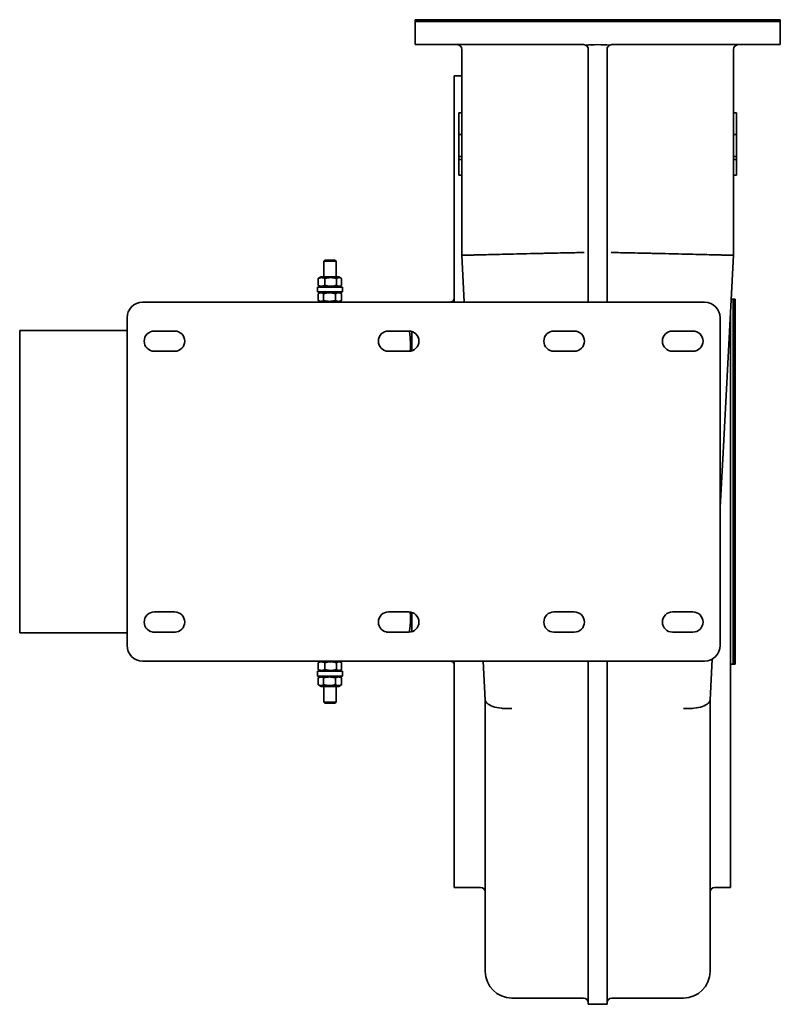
# Model space of a CAD drawing. Header units: millimetres. Extents: x 386 to 874, y 130 to 761.
import ezdxf

# ---------------------------------------------------------------- set-up
doc = ezdxf.new("R2010")
doc.units = ezdxf.units.MM
doc.header["$LTSCALE"] = 3
doc.layers.add('Krawędzie widoczne(ISO)', color=7, linetype='Continuous', lineweight=35, true_color=0x262659)

msp = doc.modelspace()

# ---------------------------------------------------------------- linework, layer by layer
at = {"layer": 'Krawędzie widoczne(ISO)'}
for p, q in [((639.63, 760.98), (873.63, 760.98)), ((639.63, 759.98), (639.63, 760.98)), ((639.63, 759.98), (873.63, 759.98)), ((639.73, 759.98), (639.63, 759.88)), ((873.63, 759.88), (639.63, 759.88)), ((639.63, 759.88), (639.63, 744.98)), ((873.53, 759.98), (873.63, 759.88)), ((873.63, 759.98), (873.63, 760.98)), ((873.63, 759.88), (873.63, 744.98)), ((639.63, 744.98), (747.63, 744.98)), ((873.63, 744.98), (765.63, 744.98)), ((669.63, 701.35), (669.63, 741.98)), ((750.63, 720.44), (750.63, 741.98)), ((762.63, 720.44), (762.63, 741.98)), ((843.63, 741.98), (843.63, 701.35)), ((664.63, 579.98), (664.63, 724.98)), ((669.63, 724.98), (664.63, 724.98)), ((750.63, 720.44), (750.63, 716.9)), ((762.63, 720.44), (762.63, 716.9)), ((750.63, 611.95), (750.63, 716.9)), ((762.63, 611.95), (762.63, 716.9)), ((667.63, 687.34), (667.63, 701.34)), ((669.63, 701.34), (667.63, 701.34)), ((669.63, 687.34), (669.63, 701.35)), ((843.63, 687.34), (843.63, 701.35)), ((843.63, 701.34), (845.63, 701.34)), ((845.63, 687.34), (845.63, 701.34)), ((667.63, 673.36), (667.63, 687.34)), ((669.63, 687.34), (667.63, 687.34)), ((669.63, 673.36), (669.63, 687.34)), ((843.63, 673.36), (843.63, 687.34)), ((843.63, 687.34), (845.63, 687.34)), ((845.63, 673.36), (845.63, 687.34)), ((667.63, 671.34), (667.63, 673.36)), ((669.63, 673.36), (667.63, 673.36)), ((667.63, 661.34), (667.63, 671.34)), ((669.63, 671.34), (667.63, 671.34)), ((669.63, 671.34), (669.63, 673.36)), ((669.63, 661.34), (669.63, 671.34)), ((843.63, 671.34), (843.63, 673.36)), ((843.63, 673.36), (845.63, 673.36)), ((843.63, 661.34), (843.63, 671.34)), ((843.63, 671.34), (845.63, 671.34)), ((845.63, 671.34), (845.63, 673.36)), ((845.63, 661.34), (845.63, 671.34)), ((669.63, 661.34), (667.63, 661.34)), ((669.63, 609.98), (669.63, 661.34)), ((843.63, 661.34), (845.63, 661.34)), ((843.63, 661.34), (843.63, 609.98)), ((581.89, 606.98), (581.13, 606.21)), ((589.13, 606.21), (581.13, 606.21)), ((581.13, 596.18), (581.13, 606.21)), ((581.89, 606.98), (588.36, 606.98)), ((588.36, 606.98), (589.13, 606.21)), ((589.13, 596.18), (589.13, 606.21)), ((669.63, 609.98), (671.2, 579.98)), ((750.63, 594.6), (750.63, 611.95)), ((762.63, 594.6), (762.63, 611.95)), ((843.63, 609.98), (836.97, 483.45)), ((841.63, 610.03), (841.63, 610.03)), ((577.64, 595.1), (577.64, 590.75)), ((579.48, 596.18), (577.89, 595.26)), ((590.78, 596.18), (579.48, 596.18)), ((581.83, 595.1), (581.83, 590.75)), ((589.32, 595.1), (589.32, 590.75)), ((590.78, 596.18), (592.36, 595.26)), ((592.61, 595.1), (592.61, 590.75)), ((750.63, 579.98), (750.63, 594.6)), ((762.63, 579.98), (762.63, 594.6)), ((593.13, 589.68), (577.13, 589.68)), ((577.13, 589.68), (577.13, 586.48)), ((579.48, 589.68), (577.89, 590.59)), ((590.78, 589.68), (592.36, 590.59)), ((593.13, 589.68), (593.13, 586.48)), ((593.13, 586.48), (577.13, 586.48)), ((577.63, 585.4), (577.63, 581.05)), ((579.48, 586.48), (577.81, 585.51)), ((579.48, 579.98), (577.81, 580.94)), ((581.08, 585.4), (581.08, 581.05)), ((588.58, 585.4), (588.58, 581.05)), ((590.78, 586.48), (592.44, 585.51)), ((590.78, 579.98), (592.44, 580.94)), ((592.62, 585.4), (592.62, 581.05)), ((843.53, 581.98), (842.15, 581.98)), ((843.53, 347.98), (843.53, 581.98)), ((843.63, 581.88), (843.53, 581.98)), ((843.63, 347.98), (843.63, 581.98)), ((844.63, 581.98), (843.63, 581.98)), ((844.63, 347.98), (844.63, 581.98)), ((465.13, 579.98), (825.13, 579.98)), ((662.69, 580.15), (657.63, 579.98)), ((455.13, 359.98), (455.13, 569.98)), ((835.13, 569.98), (835.13, 359.98)), ((841.63, 571.98), (841.63, 204.98)), ((386.37, 561.88), (386.37, 368.08)), ((386.37, 561.88), (455.13, 561.88)), ((472.63, 561.48), (485.63, 561.48)), ((622.63, 561.48), (635.63, 561.48)), ((637.63, 548.79), (637.63, 561.16)), ((728.63, 561.48), (741.63, 561.48)), ((804.63, 561.48), (817.63, 561.48)), ((485.63, 548.48), (472.63, 548.48)), ((635.63, 548.48), (622.63, 548.48)), ((741.63, 548.48), (728.63, 548.48)), ((817.63, 548.48), (804.63, 548.48)), ((836.97, 483.45), (835.13, 448.48)), ((472.63, 381.48), (485.63, 381.48)), ((622.63, 381.48), (635.63, 381.48)), ((637.63, 381.16), (637.63, 368.79)), ((728.63, 381.48), (741.63, 381.48)), ((804.63, 381.48), (817.63, 381.48)), ((386.37, 368.08), (455.13, 368.08)), ((471.37, 368.6), (475.01, 368.6)), ((472.43, 368.6), (472.43, 368.48)), ((485.63, 368.48), (472.63, 368.48)), ((472.71, 368.6), (472.71, 368.48)), ((474.85, 368.6), (474.85, 368.54)), ((479.44, 368.6), (486.09, 368.6)), ((480.54, 368.6), (480.54, 368.52)), ((480.98, 368.6), (480.98, 368.48)), ((483.87, 368.6), (483.87, 368.49)), ((485.93, 368.6), (485.93, 368.54)), ((621.37, 368.6), (624.02, 368.6)), ((621.42, 368.6), (621.42, 368.59)), ((635.63, 368.48), (622.63, 368.48)), ((623.82, 368.6), (623.82, 368.54)), ((741.63, 368.48), (728.63, 368.48)), ((817.63, 368.48), (804.63, 368.48)), ((825.13, 349.98), (465.13, 349.98)), ((577.64, 348.9), (577.64, 344.55)), ((579.48, 349.98), (577.89, 349.06)), ((581.83, 348.9), (581.83, 344.55)), ((589.32, 348.9), (589.32, 344.55)), ((590.78, 349.98), (592.36, 349.06)), ((592.61, 348.9), (592.61, 344.55)), ((657.63, 349.98), (662.69, 349.8)), ((664.63, 204.98), (664.63, 349.98)), ((683.31, 349.98), (684.63, 324.98)), ((750.63, 349.98), (750.63, 216.83)), ((762.63, 349.98), (762.63, 216.83)), ((830.01, 351.25), (828.63, 324.98)), ((843.53, 347.98), (841.63, 347.98)), ((843.63, 348.08), (843.53, 347.98)), ((844.63, 347.98), (843.63, 347.98)), ((593.13, 343.48), (577.13, 343.48)), ((577.13, 343.48), (577.13, 340.28)), ((579.48, 343.48), (577.89, 344.39)), ((590.78, 343.48), (592.36, 344.39)), ((593.13, 343.48), (593.13, 340.28)), ((593.13, 340.28), (577.13, 340.28)), ((577.63, 339.2), (577.63, 334.85)), ((579.48, 340.28), (577.81, 339.31)), ((579.48, 333.78), (577.81, 334.74)), ((581.08, 339.2), (581.08, 334.85)), ((588.58, 339.2), (588.58, 334.85)), ((590.78, 340.28), (592.44, 339.31)), ((590.78, 333.78), (592.44, 334.74)), ((592.62, 339.2), (592.62, 334.85)), ((579.48, 333.78), (590.78, 333.78)), ((581.13, 333.78), (581.13, 323.74)), ((589.13, 333.78), (589.13, 323.74)), ((581.13, 323.74), (589.13, 323.74)), ((581.89, 322.98), (581.13, 323.74)), ((588.36, 322.98), (581.89, 322.98)), ((588.36, 322.98), (589.13, 323.74)), ((684.63, 324.94), (684.63, 324.98)), ((684.63, 232.3), (684.63, 324.98)), ((828.62, 324.94), (828.63, 324.98)), ((828.63, 232.3), (828.63, 324.98)), ((684.63, 151.02), (684.63, 232.3)), ((828.63, 151.02), (828.63, 232.3)), ((750.63, 216.83), (750.63, 130.02)), ((762.63, 216.83), (762.63, 130.02)), ((681.63, 204.98), (664.63, 204.98)), ((841.63, 204.98), (831.63, 204.98)), ((747.63, 134.02), (701.63, 134.02)), ((811.62, 134.02), (765.63, 134.02)), ((762.63, 130.02), (750.63, 130.02))]:
    msp.add_line(p, q, dxfattribs=at)
for centre, radius, start, end in [((666.63, 741.98), 3, 0, 90), ((756.63, 627.98), 117, 86.18696, 93.81304), ((747.63, 741.98), 3, 0, 66.01727), ((765.63, 741.98), 3, 113.98273, 180), ((846.63, 741.98), 3, 90, 180), ((662.63, 582.15), 2, 272, 0), ((465.13, 569.98), 10, 90, 180), ((825.13, 569.98), 10, 0, 90), ((472.63, 554.98), 6.5, 90, 270), ((485.63, 554.98), 6.5, 270, 90), ((622.63, 554.98), 6.5, 90, 270), ((635.63, 554.98), 6.5, 270, 90), ((728.63, 554.98), 6.5, 90, 270), ((741.63, 554.98), 6.5, 270, 90), ((804.63, 554.98), 6.5, 90, 270), ((817.63, 554.98), 6.5, 270, 90), ((472.63, 374.98), 6.5, 90, 270), ((485.63, 374.98), 6.5, 270, 90), ((622.63, 374.98), 6.5, 90, 270), ((635.63, 374.98), 6.5, 270, 90), ((728.63, 374.98), 6.5, 90, 270), ((741.63, 374.98), 6.5, 270, 90), ((804.63, 374.98), 6.5, 90, 270), ((817.63, 374.98), 6.5, 270, 90), ((465.13, 359.98), 10, 180, 270), ((825.13, 359.98), 10, 270, 0), ((662.63, 347.8), 2, 0, 88), ((681.63, 201.98), 3, 0, 90), ((831.63, 201.98), 3, 90, 180), ((701.63, 151.02), 17, 180, 270), ((811.62, 151.02), 17, 270, 0), ((747.63, 131.02), 3, 0, 90), ((765.63, 131.02), 3, 90, 180)]:
    msp.add_arc(centre, radius, start, end, dxfattribs=at)
for points, knots in [([(748.84, 744.72), (748.82, 744.73), (748.8, 744.74), (748.4, 744.9), (748, 744.98), (747.63, 744.98)], [-0.57351, -0.57351, -0.57351, -0.57351, -0.5661293, -0.5661293, -0.4529102, -0.4529102, -0.4529102, -0.4529102]), ([(764.41, 744.72), (764.43, 744.73), (764.45, 744.74), (764.85, 744.9), (765.25, 744.98), (765.63, 744.98)], [-0.5735139, -0.5735139, -0.5735139, -0.5735139, -0.5661878, -0.5661878, -0.4529101, -0.4529101, -0.4529101, -0.4529101]), ([(747.92, 611.79), (744.75, 611.73), (741.6, 611.67), (738.48, 611.61), (733.33, 611.5), (728.26, 611.4), (723.37, 611.29), (722.25, 611.27), (721.14, 611.24), (720.04, 611.22), (713.89, 611.08), (708.1, 610.95), (702.79, 610.82), (700.3, 610.76), (697.92, 610.7), (695.65, 610.64), (693.02, 610.58), (690.56, 610.52), (688.28, 610.46), (684.1, 610.35), (680.54, 610.26), (677.69, 610.19), (677.21, 610.17), (676.75, 610.16), (676.32, 610.15), (674.25, 610.1), (672.65, 610.06), (671.54, 610.03), (670.27, 609.99), (669.63, 609.98), (669.63, 609.98)], [0.86035, 0.86035, 0.86035, 0.86035, 1.820843, 1.820843, 1.820843, 3.410949, 3.410949, 3.410949, 3.774494, 3.774494, 3.774494, 5.811358, 5.811358, 5.811358, 6.765248, 6.765248, 6.765248, 7.873702, 7.873702, 7.873702, 9.910768, 9.910768, 9.910768, 10.252989, 10.252989, 10.252989, 11.864931, 11.864931, 11.864931, 13.698303, 13.698303, 13.698303, 13.698303]), ([(765.33, 611.79), (768.5, 611.73), (771.65, 611.67), (774.77, 611.61), (779.92, 611.5), (784.99, 611.4), (789.88, 611.29), (791, 611.27), (792.11, 611.24), (793.21, 611.22), (799.36, 611.08), (805.15, 610.95), (810.46, 610.82), (812.95, 610.76), (815.33, 610.7), (817.6, 610.64), (820.23, 610.58), (822.69, 610.52), (824.97, 610.46), (829.15, 610.35), (832.71, 610.26), (835.56, 610.19), (836.04, 610.17), (836.5, 610.16), (836.93, 610.15), (839, 610.1), (840.6, 610.06), (841.71, 610.03), (842.98, 609.99), (843.63, 609.98), (843.63, 609.98)], [0.86035, 0.86035, 0.86035, 0.86035, 1.820843, 1.820843, 1.820843, 3.410949, 3.410949, 3.410949, 3.774494, 3.774494, 3.774494, 5.811358, 5.811358, 5.811358, 6.765248, 6.765248, 6.765248, 7.873702, 7.873702, 7.873702, 9.910768, 9.910768, 9.910768, 10.252989, 10.252989, 10.252989, 11.864931, 11.864931, 11.864931, 13.698303, 13.698303, 13.698303, 13.698303]), ([(636.53, 548.54), (636.61, 549.52), (636.66, 550.54), (636.71, 553), (636.69, 554.48), (636.52, 557.27), (636.39, 558.62), (636.12, 560.41), (636.03, 560.95), (635.93, 561.47)], [0.507911, 0.507911, 0.507911, 0.507911, 0.815557, 0.815557, 1.249345, 1.249345, 1.677305, 1.677305, 1.880251, 1.880251, 1.880251, 1.880251]), ([(635.93, 368.48), (636, 368.88), (636.08, 369.3), (636.32, 370.84), (636.46, 372.06), (636.66, 374.7), (636.7, 376.16), (636.69, 378.89), (636.63, 380.18), (636.54, 381.41)], [0.217486, 0.217486, 0.217486, 0.217486, 0.374918, 0.374918, 0.772909, 0.772909, 1.20365, 1.20365, 1.589994, 1.589994, 1.589994, 1.589994]), ([(701.63, 319.58), (701.62, 319.58), (701.61, 319.58), (701.6, 319.58), (700.5, 319.5), (699.4, 319.47), (698.31, 319.49), (697.16, 319.51), (696.03, 319.59), (694.95, 319.71), (692.94, 319.95), (691.1, 320.37), (689.56, 320.92), (687.96, 321.49), (686.7, 322.2), (685.85, 322.95), (684.99, 323.72), (684.65, 324.44), (684.63, 324.94)], [-2.241103, -2.241103, -2.241103, -2.241103, -2.239311, -2.239311, -2.239311, -1.966224, -1.966224, -1.966224, -1.675998, -1.675998, -1.675998, -1.133737, -1.133737, -1.133737, -0.570916, -0.570916, -0.570916, 0, 0, 0, 0]), ([(811.62, 319.58), (811.63, 319.58), (811.64, 319.58), (811.65, 319.58), (812.75, 319.5), (813.85, 319.47), (814.94, 319.49), (816.09, 319.51), (817.22, 319.59), (818.3, 319.71), (820.31, 319.95), (822.15, 320.37), (823.69, 320.92), (825.29, 321.49), (826.55, 322.2), (827.4, 322.95), (828.26, 323.72), (828.6, 324.44), (828.62, 324.94)], [-2.241103, -2.241103, -2.241103, -2.241103, -2.239311, -2.239311, -2.239311, -1.966224, -1.966224, -1.966224, -1.675998, -1.675998, -1.675998, -1.133737, -1.133737, -1.133737, -0.570916, -0.570916, -0.570916, 0, 0, 0, 0])]:
    msp.add_open_spline(points, degree=3, knots=knots, dxfattribs=at)
for points, weights in [([(581.83, 595.1), (579.74, 596.19), (577.64, 595.1)], [1, 1.15470053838, 1]), ([(577.64, 595.1), (577.77, 595.19), (577.89, 595.26)], [1, 1.0106597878, 1.01985052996]), ([(589.32, 595.1), (585.58, 596.19), (581.83, 595.1)], [1, 1.15470053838, 1]), ([(592.61, 595.1), (590.97, 596.19), (589.32, 595.1)], [1, 1.15470053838, 1]), ([(577.89, 590.59), (577.77, 590.66), (577.64, 590.75)], [1.01985052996, 1.0106597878, 1]), ([(577.64, 590.75), (579.74, 589.66), (581.83, 590.75)], [1, 1.15470053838, 1]), ([(581.83, 590.75), (585.58, 589.66), (589.32, 590.75)], [1, 1.15470053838, 1]), ([(589.32, 590.75), (590.97, 589.66), (592.61, 590.75)], [1, 1.15470053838, 1]), ([(581.08, 585.4), (579.35, 586.49), (577.63, 585.4)], [1, 1.15470053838, 1]), ([(577.63, 581.05), (579.35, 579.96), (581.08, 581.05)], [1, 1.15470053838, 1]), ([(588.58, 585.4), (584.83, 586.49), (581.08, 585.4)], [1, 1.15470053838, 1]), ([(581.08, 581.05), (584.83, 579.96), (588.58, 581.05)], [1, 1.15470053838, 1]), ([(592.62, 585.4), (590.6, 586.49), (588.58, 585.4)], [1, 1.15470053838, 1]), ([(588.58, 581.05), (590.6, 579.96), (592.62, 581.05)], [1, 1.15470053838, 1]), ([(592.44, 585.51), (592.53, 585.46), (592.62, 585.4)], [1.01345941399, 1.0070510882, 1]), ([(592.62, 581.05), (592.53, 580.99), (592.44, 580.94)], [1, 1.0070510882, 1.01345941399]), ([(581.83, 348.9), (579.74, 349.99), (577.64, 348.9)], [1, 1.15470053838, 1]), ([(577.64, 348.9), (577.77, 348.99), (577.89, 349.06)], [1, 1.0106597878, 1.01985052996]), ([(589.32, 348.9), (585.58, 349.99), (581.83, 348.9)], [1, 1.15470053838, 1]), ([(592.61, 348.9), (590.97, 349.99), (589.32, 348.9)], [1, 1.15470053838, 1]), ([(577.89, 344.39), (577.77, 344.46), (577.64, 344.55)], [1.01985052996, 1.0106597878, 1]), ([(577.64, 344.55), (579.74, 343.46), (581.83, 344.55)], [1, 1.15470053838, 1]), ([(581.83, 344.55), (585.58, 343.46), (589.32, 344.55)], [1, 1.15470053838, 1]), ([(589.32, 344.55), (590.97, 343.46), (592.61, 344.55)], [1, 1.15470053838, 1]), ([(581.08, 339.2), (579.35, 340.29), (577.63, 339.2)], [1, 1.15470053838, 1]), ([(577.63, 334.85), (579.35, 333.76), (581.08, 334.85)], [1, 1.15470053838, 1]), ([(588.58, 339.2), (584.83, 340.29), (581.08, 339.2)], [1, 1.15470053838, 1]), ([(581.08, 334.85), (584.83, 333.76), (588.58, 334.85)], [1, 1.15470053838, 1]), ([(592.62, 339.2), (590.6, 340.29), (588.58, 339.2)], [1, 1.15470053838, 1]), ([(588.58, 334.85), (590.6, 333.76), (592.62, 334.85)], [1, 1.15470053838, 1]), ([(592.44, 339.31), (592.53, 339.26), (592.62, 339.2)], [1.01345941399, 1.0070510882, 1]), ([(592.62, 334.85), (592.53, 334.79), (592.44, 334.74)], [1, 1.0070510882, 1.01345941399])]:
    msp.add_rational_spline(points, weights, degree=2, dxfattribs=at)
for points in [[(473.1, 368.5), (473, 368.49), (472.92, 368.48), (472.86, 368.48)], [(474.85, 368.54), (474.04, 368.54), (473.46, 368.52), (473.1, 368.5)], [(475.01, 368.6), (474.96, 368.58), (474.9, 368.56), (474.85, 368.54)], [(479.29, 368.54), (479.34, 368.56), (479.39, 368.58), (479.44, 368.6)], [(480.54, 368.52), (480.41, 368.53), (479.99, 368.53), (479.29, 368.54)], [(480.93, 368.48), (480.87, 368.49), (480.73, 368.51), (480.54, 368.52)], [(483.87, 368.49), (483.8, 368.48), (483.73, 368.48), (483.65, 368.48)], [(485.93, 368.54), (485.09, 368.54), (484.4, 368.52), (483.87, 368.49)], [(486.09, 368.6), (486.04, 368.58), (485.98, 368.56), (485.93, 368.54)], [(622.27, 368.52), (622.16, 368.52), (622.07, 368.51), (621.98, 368.51)], [(623.82, 368.54), (623.06, 368.54), (622.54, 368.53), (622.27, 368.52)], [(624.02, 368.6), (623.95, 368.58), (623.89, 368.56), (623.82, 368.54)]]:
    msp.add_open_spline(points, degree=3, dxfattribs=at)

doc.saveas('drawing.dxf')
